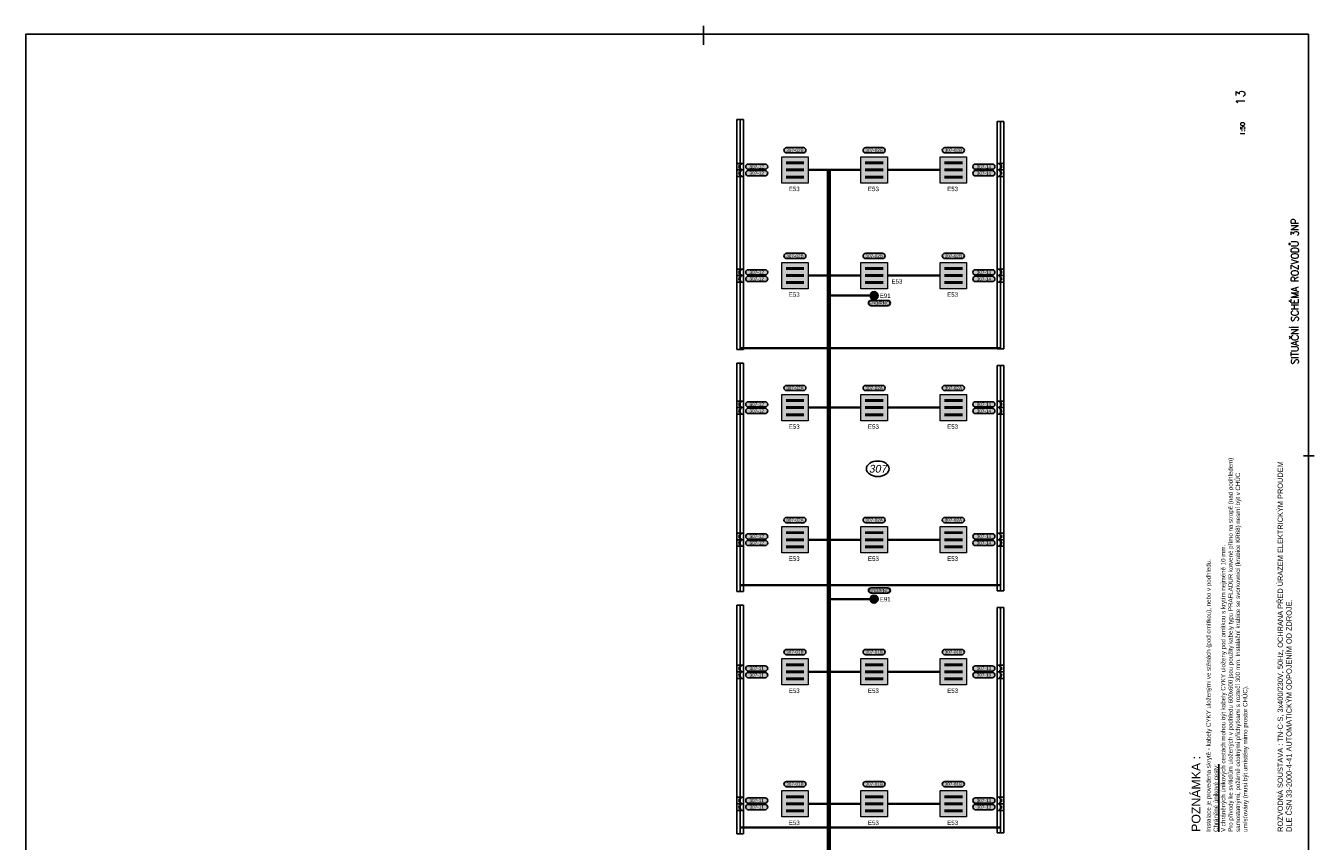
# Model space of a CAD drawing. Extents: x -19864 to 492529, y -84687 to -21221.
# Tile 17 of 34: x 159358 to 188640, y -57177 to -38651. Entities that reach past the tile are written whole.
import ezdxf
from ezdxf.enums import TextEntityAlignment as Align

# ---------------------------------------------------------------- set-up
doc = ezdxf.new("R2010")
doc.units = 0
doc.header["$MEASUREMENT"] = 0
doc.layers.get('0').update_dxf_attribs({"linetype": 'CONTINUOUS'})
for name, color, linetype, true_color in [('__32 Šrafy zařizovacích předmětů', 7, 'CONTINUOUS', 0xfed4aa), ('__Rudá tmavá', 7, 'CONTINUOUS', 0xdb0000), ('__Temná modrá', 7, 'CONTINUOUS', 0x0000c7), ('__Tyrkysová', 7, 'CONTINUOUS', 0x00d6a1)]:
    doc.layers.add(name, color=color, linetype=linetype, true_color=true_color)
for name, color, linetype in [('__91-Rozpiska', 207, 'CONTINUOUS'), ('__ELEKTRO PAVELKA', 4, 'CONTINUOUS'), ('IN_RAZITKO', 7, 'CONTINUOUS')]:
    doc.layers.add(name, color=color, linetype=linetype)
doc.layers.add('MP2000N', color=7, linetype='CONTINUOUS', plot=False)
doc.styles.add('ARI-ROM-UNI', font='simplex.shx', dxfattribs={"width": 0.8})
doc.styles.add('Arial', font='arial.ttf')
doc.styles.add('GENERATED_STYLE_1', font='arial.ttf')

# ---------------------------------------------------------------- blocks, each defined once
blk = doc.blocks.new('svítidlo 3x14W')
at = {"ltscale": 2}
h = blk.add_hatch(color=2, dxfattribs=at)
h.dxf.hatch_style = 1
h.paths.add_polyline_path([(600, 600), (0, 600), (0, 0), (600, 0)])
at = {"color": 7}
for p, q in [((505, 475), (97, 475)), ((505, 465), (97, 465)), ((505, 455), (97, 455)), ((505, 445), (97, 445)), ((505, 315), (97, 315)), ((505, 305), (97, 305)), ((505, 295), (97, 295)), ((505, 285), (97, 285)), ((505, 155), (97, 155)), ((505, 145), (97, 145)), ((505, 135), (97, 135)), ((505, 125), (97, 125))]:
    blk.add_line(p, q, dxfattribs=at)
at = {"lineweight": 15}
blk.add_lwpolyline([(0, 600), (600, 600), (600, 0), (0, 0)], close=True, dxfattribs=at)
blk = doc.blocks.new('a1 1ku50')
at = {"layer": '__91-Rozpiska', "linetype": 'Continuous'}
for p, q in [((194, 13750), (-242, 13750)), ((-9580, 114), (-9580, -132))]:
    blk.add_line(p, q, dxfattribs=at)
at = {"layer": 'MP2000N', "color": 6, "linetype": 'Continuous'}
blk.add_lwpolyline([(-40300, 29150), (0, 29150), (0, 0), (-40300, 0)], close=True, dxfattribs=at)
blk = doc.blocks.new('tzhtzht')
for p, q in [((0, 0), (0, -150)), ((0, 0), (150, 0)), ((150, -150), (150, 0)), ((150, 0), (150, -150)), ((0, -150), (150, -150))]:
    blk.add_line(p, q)
at = {"color": 7}
blk.add_arc((75, -102), 55, 0, 180, dxfattribs=at)
blk = doc.blocks.new('Nouzové svítidlo stropní 102')
at = {"ltscale": 2}
h = blk.add_hatch(color=30, dxfattribs=at)
h.dxf.hatch_style = 1
h.paths.add_polyline_path([(-50, -50), (0, 0), (-50, 50, 0.198912), (-71, 0, 0.198912)])
h.paths.add_polyline_path([(50, 50), (0, 0), (50, -50, 0.198912), (71, 0, 0.198912)])
h = blk.add_hatch(color=2, dxfattribs=at)
h.dxf.hatch_style = 1
h.paths.add_polyline_path([(-50, 50), (0, 0), (50, 50, 0.414214)])
h.paths.add_polyline_path([(-50, -50, 0.414214), (50, -50), (0, 0)])
at = {"color": 7, "lineweight": 13}
for p, q in [((50, 50), (-50, -50)), ((50, -50), (-50, 50))]:
    blk.add_line(p, q, dxfattribs=at)
blk.add_circle((0, 0), 92.4)
blk.add_circle((0, 0), 70.7, dxfattribs=at)
blk = doc.blocks.new('vývod světlo 2')
at = {"true_color": 0xffff33}
h = blk.add_hatch(color=2, dxfattribs=at)
h.dxf.hatch_style = 2
h.paths.add_polyline_path([(-191, 60, 1), (-191, -60), (191, -60, 1), (191, 60)])
at = {"color": 7}
for p, q in [((-191, 60), (191, 60)), ((-191, -60), (191, -60))]:
    blk.add_line(p, q, dxfattribs=at)
at = {"color": 7, "ltscale": 4}
for centre, start, end in [((-191, 0), 90, 270), ((191, 0), 270, 90)]:
    blk.add_arc(centre, 60, start, end, dxfattribs=at)
at = {"color": 7, "linetype": 'Continuous', "style": 'GENERATED_STYLE_1'}
blk.add_attdef('TEXT', text='', height=75, dxfattribs=at).set_placement((0, 0), align=Align.MIDDLE)
blk = doc.blocks.new('TEXT POPIS 050')
h = blk.add_hatch(color=21)
h.dxf.hatch_style = 2
h.paths.add_polyline_path([(-1908, 600, 1), (-1908, -600), (1908, -600, 1), (1908, 600)])
at = {"color": 7}
for p, q in [((-1908, 600), (1908, 600)), ((-1908, -600), (1908, -600))]:
    blk.add_line(p, q, dxfattribs=at)
at = {"color": 7, "ltscale": 4}
for centre, start, end in [((-1908, 0), 90, 270), ((1908, 0), 270, 90)]:
    blk.add_arc(centre, 600, start, end, dxfattribs=at)
at = {"color": 7, "linetype": 'Continuous', "style": 'GENERATED_STYLE_1'}
blk.add_attdef('TEXT', text='', height=750, dxfattribs=at).set_placement((0, 0), align=Align.MIDDLE)

msp = doc.modelspace()

# ---------------------------------------------------------------- linework, layer by layer
at = {"color": 7}
msp.add_ellipse((178722, -48715), major_axis=(-259, 0), ratio=0.6793, dxfattribs=at)
at = {"layer": '__32 Šrafy zařizovacích předmětů'}
for p, q in [((175519, -46007), (175519, -40777)), ((175519, -40777), (175594, -40777)), ((175594, -46007), (175594, -40777)), ((175669, -40777), (175594, -40777)), ((175669, -46007), (175669, -40777)), ((181434, -45987), (181434, -40827)), ((181434, -40827), (181509, -40827)), ((181509, -45987), (181509, -40827)), ((181584, -40827), (181509, -40827)), ((181584, -45987), (181584, -40827)), ((175519, -46007), (175594, -46007)), ((175669, -46007), (175594, -46007)), ((181434, -45987), (181509, -45987)), ((181584, -45987), (181509, -45987)), ((175519, -46317), (175594, -46317)), ((175519, -46317), (175519, -51507)), ((175669, -46317), (175594, -46317)), ((175594, -46317), (175594, -51507)), ((175669, -46317), (175669, -51507)), ((181434, -46367), (181509, -46367)), ((181434, -46367), (181434, -51487)), ((181584, -46367), (181509, -46367)), ((181509, -46367), (181509, -51487)), ((181584, -46367), (181584, -51487)), ((175519, -51507), (175594, -51507)), ((175669, -51507), (175594, -51507)), ((181434, -51487), (181509, -51487)), ((181584, -51487), (181509, -51487)), ((175519, -51817), (175594, -51817)), ((175519, -51817), (175519, -57007)), ((175669, -51817), (175594, -51817)), ((175594, -51817), (175594, -57007)), ((175669, -51817), (175669, -57007)), ((181434, -51867), (181509, -51867)), ((181434, -51867), (181434, -56987)), ((181584, -51867), (181509, -51867)), ((181509, -51867), (181509, -56987)), ((181584, -51867), (181584, -56987)), ((175519, -57007), (175594, -57007)), ((175669, -57007), (175594, -57007)), ((181434, -56987), (181509, -56987)), ((181584, -56987), (181509, -56987))]:
    msp.add_line(p, q, dxfattribs=at)
at = {"layer": '__Temná modrá', "lineweight": 35}
for p, q in [((178339, -41927), (177139, -41927)), ((180139, -41927), (178939, -41927)), ((178339, -44327), (177139, -44327)), ((180139, -44327), (178939, -44327)), ((178546, -44782), (177609, -44782)), ((175594, -45973), (177559, -45973)), ((177559, -45973), (181509, -45973)), ((178339, -47327), (177139, -47327)), ((180139, -47327), (178939, -47327)), ((178339, -50327), (177139, -50327)), ((180139, -50327), (178939, -50327)), ((175594, -51362), (177559, -51362)), ((177559, -51362), (181509, -51362)), ((178546, -51677), (177609, -51677)), ((178339, -53327), (177139, -53327)), ((180139, -53327), (178939, -53327)), ((178339, -56327), (177139, -56327)), ((180139, -56327), (178939, -56327)), ((175594, -56866), (181509, -56866))]:
    msp.add_line(p, q, dxfattribs=at)
at = {"layer": '__Temná modrá', "lineweight": 70}
msp.add_line((177609, -68914), (177609, -41927), dxfattribs=at)

# ---------------------------------------------------------------- block references
at = {"lineweight": 0}
for p, values in [((176839, -41480), {'TEXT': '307-02B'}), ((178639, -41480), {'TEXT': '307-02B'}), ((180439, -41480), {'TEXT': '307-02B'}), ((176839, -43880), {'TEXT': '307-02B'}), ((178639, -43880), {'TEXT': '307-02B'}), ((180439, -43880), {'TEXT': '307-02B'}), ((178759, -44950), {'TEXT': 'EN3/RNO'}), ((176839, -46880), {'TEXT': '307-02A'}), ((178639, -46880), {'TEXT': '307-02A'}), ((180439, -46880), {'TEXT': '307-02A'}), ((176839, -49880), {'TEXT': '307-02A'}), ((178639, -49880), {'TEXT': '307-02A'}), ((180439, -49880), {'TEXT': '307-02A'}), ((178759, -51480), {'TEXT': 'EN3/RNO'}), ((176839, -52880), {'TEXT': '307-01B'}), ((178639, -52880), {'TEXT': '307-01B'}), ((180439, -52880), {'TEXT': '307-01B'}), ((176839, -55880), {'TEXT': '307-01B'}), ((178639, -55880), {'TEXT': '307-01B'}), ((180439, -55880), {'TEXT': '307-01B'})]:
    msp.add_blockref('vývod světlo 2', p, dxfattribs=at).add_auto_attribs(values)
at = {"layer": '__ELEKTRO PAVELKA', "ltscale": 4}
ref = msp.add_blockref('TEXT POPIS 050', (175970, -41852), dxfattribs=dict(at, xscale=0.1, yscale=0.1, zscale=0.1))
ref.add_attrib('TEXT', '307-12', dxfattribs={"layer": '0', "color": 7, "linetype": 'Continuous', "height": 75, "rotation": 0.1156, "style": 'GENERATED_STYLE_1'}).set_placement((175970, -41852), align=Align.MIDDLE)
ref = msp.add_blockref('TEXT POPIS 050', (181133, -41852), dxfattribs=dict(at, xscale=0.1, yscale=0.1, zscale=0.1))
ref.add_attrib('TEXT', '307-14', dxfattribs={"layer": '0', "color": 7, "linetype": 'Continuous', "height": 75, "rotation": 0.1156, "style": 'GENERATED_STYLE_1'}).set_placement((181133, -41852), align=Align.MIDDLE)
ref = msp.add_blockref('TEXT POPIS 050', (175970, -42002), dxfattribs=dict(at, xscale=0.1, yscale=0.1, zscale=0.1))
ref.add_attrib('TEXT', '307-12', dxfattribs={"layer": '0', "color": 7, "linetype": 'Continuous', "height": 75, "rotation": 0.1156, "style": 'GENERATED_STYLE_1'}).set_placement((175970, -42002), align=Align.MIDDLE)
ref = msp.add_blockref('TEXT POPIS 050', (181133, -42002), dxfattribs=dict(at, xscale=0.1, yscale=0.1, zscale=0.1))
ref.add_attrib('TEXT', '307-14', dxfattribs={"layer": '0', "color": 7, "linetype": 'Continuous', "height": 75, "rotation": 0.1156, "style": 'GENERATED_STYLE_1'}).set_placement((181133, -42002), align=Align.MIDDLE)
ref = msp.add_blockref('TEXT POPIS 050', (175970, -44252), dxfattribs=dict(at, xscale=0.1, yscale=0.1, zscale=0.1))
ref.add_attrib('TEXT', '307-12', dxfattribs={"layer": '0', "color": 7, "linetype": 'Continuous', "height": 75, "rotation": 0.1156, "style": 'GENERATED_STYLE_1'}).set_placement((175970, -44252), align=Align.MIDDLE)
ref = msp.add_blockref('TEXT POPIS 050', (181133, -44252), dxfattribs=dict(at, xscale=0.1, yscale=0.1, zscale=0.1))
ref.add_attrib('TEXT', '307-14', dxfattribs={"layer": '0', "color": 7, "linetype": 'Continuous', "height": 75, "rotation": 0.1156, "style": 'GENERATED_STYLE_1'}).set_placement((181133, -44252), align=Align.MIDDLE)
ref = msp.add_blockref('TEXT POPIS 050', (175970, -44402), dxfattribs=dict(at, xscale=0.1, yscale=0.1, zscale=0.1))
ref.add_attrib('TEXT', '307-12', dxfattribs={"layer": '0', "color": 7, "linetype": 'Continuous', "height": 75, "rotation": 0.1156, "style": 'GENERATED_STYLE_1'}).set_placement((175970, -44402), align=Align.MIDDLE)
ref = msp.add_blockref('TEXT POPIS 050', (181133, -44402), dxfattribs=dict(at, xscale=0.1, yscale=0.1, zscale=0.1))
ref.add_attrib('TEXT', '307-14', dxfattribs={"layer": '0', "color": 7, "linetype": 'Continuous', "height": 75, "rotation": 0.1156, "style": 'GENERATED_STYLE_1'}).set_placement((181133, -44402), align=Align.MIDDLE)
ref = msp.add_blockref('TEXT POPIS 050', (175970, -47252), dxfattribs=dict(at, xscale=0.1, yscale=0.1, zscale=0.1))
ref.add_attrib('TEXT', '307-12', dxfattribs={"layer": '0', "color": 7, "linetype": 'Continuous', "height": 75, "rotation": 0.1156, "style": 'GENERATED_STYLE_1'}).set_placement((175970, -47252), align=Align.MIDDLE)
ref = msp.add_blockref('TEXT POPIS 050', (175970, -47402), dxfattribs=dict(at, xscale=0.1, yscale=0.1, zscale=0.1))
ref.add_attrib('TEXT', '307-12', dxfattribs={"layer": '0', "color": 7, "linetype": 'Continuous', "height": 75, "rotation": 0.1156, "style": 'GENERATED_STYLE_1'}).set_placement((175970, -47402), align=Align.MIDDLE)
ref = msp.add_blockref('TEXT POPIS 050', (181133, -47252), dxfattribs=dict(at, xscale=0.1, yscale=0.1, zscale=0.1))
ref.add_attrib('TEXT', '307-14', dxfattribs={"layer": '0', "color": 7, "linetype": 'Continuous', "height": 75, "rotation": 0.1156, "style": 'GENERATED_STYLE_1'}).set_placement((181133, -47252), align=Align.MIDDLE)
ref = msp.add_blockref('TEXT POPIS 050', (181133, -47402), dxfattribs=dict(at, xscale=0.1, yscale=0.1, zscale=0.1))
ref.add_attrib('TEXT', '307-14', dxfattribs={"layer": '0', "color": 7, "linetype": 'Continuous', "height": 75, "rotation": 0.1156, "style": 'GENERATED_STYLE_1'}).set_placement((181133, -47402), align=Align.MIDDLE)
ref = msp.add_blockref('TEXT POPIS 050', (175970, -50252), dxfattribs=dict(at, xscale=0.1, yscale=0.1, zscale=0.1))
ref.add_attrib('TEXT', '307-12', dxfattribs={"layer": '0', "color": 7, "linetype": 'Continuous', "height": 75, "rotation": 0.1156, "style": 'GENERATED_STYLE_1'}).set_placement((175970, -50252), align=Align.MIDDLE)
ref = msp.add_blockref('TEXT POPIS 050', (175970, -50402), dxfattribs=dict(at, xscale=0.1, yscale=0.1, zscale=0.1))
ref.add_attrib('TEXT', '307-12', dxfattribs={"layer": '0', "color": 7, "linetype": 'Continuous', "height": 75, "rotation": 0.1156, "style": 'GENERATED_STYLE_1'}).set_placement((175970, -50402), align=Align.MIDDLE)
ref = msp.add_blockref('TEXT POPIS 050', (181133, -50252), dxfattribs=dict(at, xscale=0.1, yscale=0.1, zscale=0.1))
ref.add_attrib('TEXT', '307-14', dxfattribs={"layer": '0', "color": 7, "linetype": 'Continuous', "height": 75, "rotation": 0.1156, "style": 'GENERATED_STYLE_1'}).set_placement((181133, -50252), align=Align.MIDDLE)
ref = msp.add_blockref('TEXT POPIS 050', (181133, -50402), dxfattribs=dict(at, xscale=0.1, yscale=0.1, zscale=0.1))
ref.add_attrib('TEXT', '307-14', dxfattribs={"layer": '0', "color": 7, "linetype": 'Continuous', "height": 75, "rotation": 0.1156, "style": 'GENERATED_STYLE_1'}).set_placement((181133, -50402), align=Align.MIDDLE)
ref = msp.add_blockref('TEXT POPIS 050', (175970, -53252), dxfattribs=dict(at, xscale=0.1, yscale=0.1, zscale=0.1))
ref.add_attrib('TEXT', '307-11', dxfattribs={"layer": '0', "color": 7, "linetype": 'Continuous', "height": 75, "rotation": 0.1156, "style": 'GENERATED_STYLE_1'}).set_placement((175970, -53252), align=Align.MIDDLE)
ref = msp.add_blockref('TEXT POPIS 050', (181133, -53252), dxfattribs=dict(at, xscale=0.1, yscale=0.1, zscale=0.1))
ref.add_attrib('TEXT', '307-13', dxfattribs={"layer": '0', "color": 7, "linetype": 'Continuous', "height": 75, "rotation": 0.1156, "style": 'GENERATED_STYLE_1'}).set_placement((181133, -53252), align=Align.MIDDLE)
ref = msp.add_blockref('TEXT POPIS 050', (175970, -53402), dxfattribs=dict(at, xscale=0.1, yscale=0.1, zscale=0.1))
ref.add_attrib('TEXT', '307-11', dxfattribs={"layer": '0', "color": 7, "linetype": 'Continuous', "height": 75, "rotation": 0.1156, "style": 'GENERATED_STYLE_1'}).set_placement((175970, -53402), align=Align.MIDDLE)
ref = msp.add_blockref('TEXT POPIS 050', (181133, -53402), dxfattribs=dict(at, xscale=0.1, yscale=0.1, zscale=0.1))
ref.add_attrib('TEXT', '307-13', dxfattribs={"layer": '0', "color": 7, "linetype": 'Continuous', "height": 75, "rotation": 0.1156, "style": 'GENERATED_STYLE_1'}).set_placement((181133, -53402), align=Align.MIDDLE)
ref = msp.add_blockref('TEXT POPIS 050', (175970, -56252), dxfattribs=dict(at, xscale=0.1, yscale=0.1, zscale=0.1))
ref.add_attrib('TEXT', '307-11', dxfattribs={"layer": '0', "color": 7, "linetype": 'Continuous', "height": 75, "rotation": 0.1156, "style": 'GENERATED_STYLE_1'}).set_placement((175970, -56252), align=Align.MIDDLE)
ref = msp.add_blockref('TEXT POPIS 050', (181133, -56252), dxfattribs=dict(at, xscale=0.1, yscale=0.1, zscale=0.1))
ref.add_attrib('TEXT', '307-13', dxfattribs={"layer": '0', "color": 7, "linetype": 'Continuous', "height": 75, "rotation": 0.1156, "style": 'GENERATED_STYLE_1'}).set_placement((181133, -56252), align=Align.MIDDLE)
ref = msp.add_blockref('TEXT POPIS 050', (175970, -56402), dxfattribs=dict(at, xscale=0.1, yscale=0.1, zscale=0.1))
ref.add_attrib('TEXT', '307-11', dxfattribs={"layer": '0', "color": 7, "linetype": 'Continuous', "height": 75, "rotation": 0.1156, "style": 'GENERATED_STYLE_1'}).set_placement((175970, -56402), align=Align.MIDDLE)
ref = msp.add_blockref('TEXT POPIS 050', (181133, -56402), dxfattribs=dict(at, xscale=0.1, yscale=0.1, zscale=0.1))
ref.add_attrib('TEXT', '307-13', dxfattribs={"layer": '0', "color": 7, "linetype": 'Continuous', "height": 75, "rotation": 0.1156, "style": 'GENERATED_STYLE_1'}).set_placement((181133, -56402), align=Align.MIDDLE)
at = {"layer": '__Rudá tmavá', "rotation": 90}
for p in [(175519, -41927), (175519, -42077), (175519, -44327), (175519, -44477), (175519, -47327), (175519, -47477), (175519, -50327), (175519, -50477), (175519, -53327), (175519, -53477), (175519, -56327), (175519, -56477)]:
    msp.add_blockref('tzhtzht', p, dxfattribs=at)
at = {"layer": '__Rudá tmavá', "xscale": -1, "rotation": 270}
for p in [(181584, -41927), (181584, -42077), (181584, -44327), (181584, -44477), (181584, -47327), (181584, -47477), (181584, -50327), (181584, -50477), (181584, -53327), (181584, -53477), (181584, -56327), (181584, -56477)]:
    msp.add_blockref('tzhtzht', p, dxfattribs=at)
at = {"layer": '__Temná modrá'}
for p in [(176539, -42227), (178339, -42227), (180139, -42227), (176539, -44627), (178339, -44627), (180139, -44627), (176539, -47627), (178339, -47627), (180139, -47627), (176539, -50627), (178339, -50627), (180139, -50627), (176539, -53627), (178339, -53627), (180139, -53627), (176539, -56627), (178339, -56627), (180139, -56627)]:
    msp.add_blockref('svítidlo 3x14W', p, dxfattribs=at)
at = {"layer": '__Temná modrá', "lineweight": 0}
for p in [(178638, -44782), (178638, -51677)]:
    msp.add_blockref('Nouzové svítidlo stropní 102', p, dxfattribs=at)
at = {"layer": 'MP2000N', "color": 6, "rotation": 90}
msp.add_blockref('a1 1ku50', (188508, -38844), dxfattribs=at)

# ---------------------------------------------------------------- texts
at = {"width": 8500, "attachment_point": 1, "rotation": 90, "style": 'Arial'}
for s, insert, char_height in [('{\\H2x;POZNÁMKA :\\P}Instalace je provedena skrytě - kabely CYKY uloženými ve stěnách (pod omítkou), nebo v podhledu.\\P{\\LChráněné únikové cesty:}\\PV chráněných únikových cestách mohou být kabely CYKY uloženy pod omítkou s krytím nejméně 10 mm.\\PPro přívody ke svítidlům uložených v podhledu 600x600 jsou použity kabely typu PRAFLADUR kotvené přímo na stropě (nad podhledem) samostatnými, požárně odolnými příchytkami s roztečí 300 mm. Instalační krabice se svorkovnicí (krabice KR68) nesmí být v CHÚC umísťovány (musí být umístěny mimo prostor CHÚC).', (185854, -56965), 100), ('ROZVODNÁ SOUSTAVA : TN-C-S, 3x400/230V, 50Hz, OCHRANA PŘED ÚRAZEM ELEKTRICKÝM PROUDEM DLE ČSN 33-2000-4-41 AUTOMATICKÝM ODPOJENÍM OD ZDROJE.', (187808, -56965), 120)]:
    msp.add_mtext(s, dxfattribs=dict(at, insert=insert, char_height=char_height))
at = {"layer": '__Temná modrá', "lineweight": 0, "style": 'Arial'}
for s, p in [('E53', (176698, -42408)), ('E53', (178498, -42408)), ('E53', (180298, -42408)), ('E53', (179032, -44509)), ('E53', (176698, -44808)), ('E91', (178765, -44834)), ('E53', (180298, -44808)), ('E53', (176698, -47808)), ('E53', (178498, -47808)), ('E53', (180298, -47808)), ('E53', (176698, -50808)), ('E53', (178498, -50808)), ('E53', (180298, -50808)), ('E91', (178765, -51729)), ('E53', (176698, -53808)), ('E53', (178498, -53808)), ('E53', (180298, -53808)), ('E53', (176698, -56808)), ('E53', (178498, -56808)), ('E53', (180298, -56808))]:
    msp.add_text(s, height=100, dxfattribs=at).set_placement(p)
at = {"layer": '__Tyrkysová', "style": 'Arial', "oblique": 10}
msp.add_text('307', height=175, dxfattribs=at).set_placement((178722, -48715), align=Align.MIDDLE_CENTER)
at = {"layer": 'IN_RAZITKO', "transparency": 33554687, "style": 'ARI-ROM-UNI'}
for s, height, p in [('13', 200, (187063, -40452)), ('1:50', 100, (187063, -41142))]:
    msp.add_text(s, height=height, rotation=90, dxfattribs=at).set_placement(p)
at = {"layer": 'IN_RAZITKO', "transparency": 33554687, "style": 'ARI-ROM-UNI', "width": 0.9}
msp.add_text('SITUAČNÍ SCHÉMA ROZVODŮ 3NP', height=166.67, rotation=90, dxfattribs=at).set_placement((188283, -46344))

doc.saveas('drawing.dxf')
